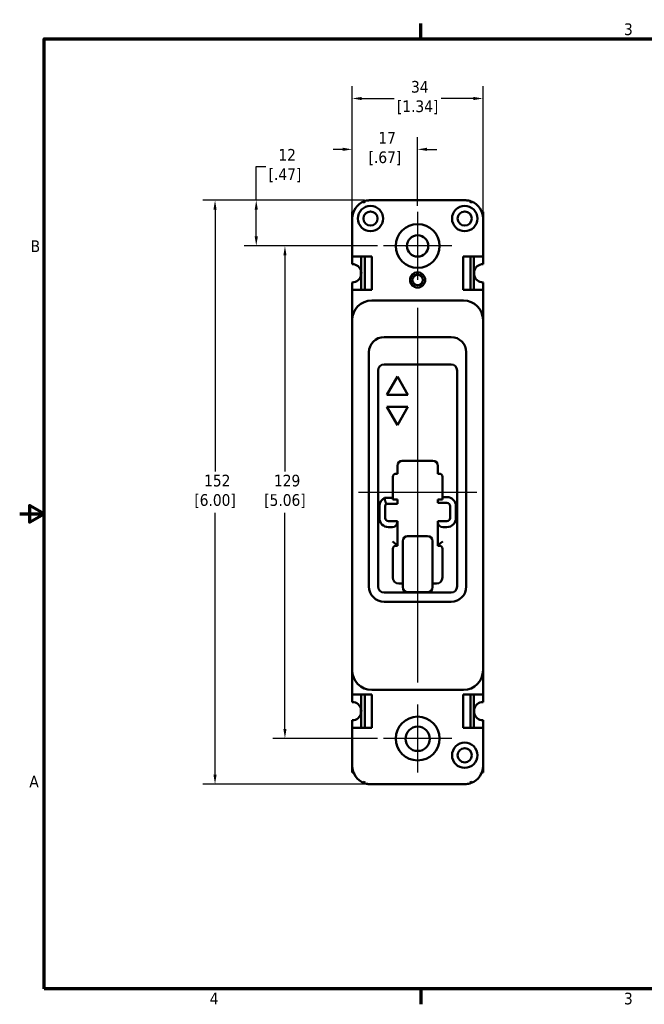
# Model space of a CAD drawing. Header units: inches. Extents: x 0.1 to 16.9, y 0.4 to 10.6.
# Tile 1 of 24: x 0.1 to 6.5, y 0.5 to 10.6. Entities that reach past the tile are written whole.
import ezdxf

# ---------------------------------------------------------------- set-up
doc = ezdxf.new("R2010")
doc.units = ezdxf.units.IN
doc.header["$MEASUREMENT"] = 0
for name, color, linetype, lineweight in [('Border (ANSI)', 7, 'Continuous', 70), ('Center Mark (ANSI)', 7, 'Continuous', 25), ('Centerline (ANSI)', 7, 'Continuous', 25), ('Dimension (ANSI)', 7, 'Continuous', 25), ('Visible (ANSI)', 7, 'Continuous', 50)]:
    doc.layers.add(name, color=color, linetype=linetype, lineweight=lineweight)
doc.styles.add('Note Text (ANSI)', font='tahoma.ttf')
doc.dimstyles.new('Default (ANSI)', dxfattribs={"dimtxt": 0.12, "dimasz": 0.098425, "dimexe": 0.125, "dimexo": 0.0625, "dimgap": 0.031496, "dimtad": 0, "dimtih": 1, "dimtoh": 1, "dimlfac": 25.4, "dimrnd": 1e-08, "dimzin": 12, "dimdsep": 46, "dimtxsty": 'Note Text (ANSI)', "dimcen": 0.09, "dimdle": 0.393701, "dimclrd": 256, "dimclre": 256, "dimclrt": 256, "dimadec": 0, "dimazin": 1, "dimtfac": 1, "dimtofl": 0, "dimtmove": 0, "dimatfit": 3, "dimfxl": 1, "dimtolj": 1, "dimtzin": 4, "dimlwd": -1, "dimlwe": -1, "dimarcsym": 0})

# ---------------------------------------------------------------- blocks, each defined once
blk = doc.blocks.new('Borders Default Border')
at = {"layer": 'Border (ANSI)'}
for p, q in [((4.25, 10.38), (4.25, 10.54)), ((4.25, 0.62), (4.25, 0.46))]:
    blk.add_line(p, q, dxfattribs=at)
at = {"layer": 'Border (ANSI)', "flags": 128}
for points in [[(0.38, 0.62), (0.38, 10.38), (16.62, 10.38), (16.62, 0.62), (0.38, 0.62)], [(0.13, 5.5), (0.38, 5.5), (0.23, 5.587), (0.23, 5.413), (0.38, 5.5)]]:
    blk.add_lwpolyline(points, dxfattribs=at)
at = {"layer": 'Border (ANSI)', "char_height": 0.12, "attachment_point": 7, "style": 'Note Text (ANSI)'}
for s, insert in [('3', (6.338, 10.417)), ('B', (0.243, 8.19)), ('A', (0.229, 2.69)), ('4', (2.083, 0.46)), ('3', (6.338, 0.457))]:
    blk.add_mtext(s, dxfattribs=dict(at, insert=insert))
blk = doc.blocks.new('*D6')
at = {"layer": 'Defpoints', "color": 0, "transparency": 16777216}
for p in [(4.89, 9.768), (3.546, 8.534), (4.89, 8.534)]:
    blk.add_point(p, dxfattribs=at)
at = {"layer": 'Dimension (ANSI)', "transparency": 16777216}
for p, q in [((3.546, 8.597), (3.546, 9.893)), ((4.89, 8.597), (4.89, 9.893)), ((3.644, 9.768), (3.976, 9.768)), ((4.791, 9.768), (4.459, 9.768))]:
    blk.add_line(p, q, dxfattribs=at)
for points in [[(3.644, 9.784), (3.644, 9.751), (3.546, 9.768)], [(4.791, 9.784), (4.791, 9.751), (4.89, 9.768)]]:
    blk.add_solid(points, dxfattribs=at)
at = {"layer": 'Dimension (ANSI)', "transparency": 16777216, "insert": (4.218, 9.948), "char_height": 0.12, "attachment_point": 2, "style": 'Note Text (ANSI)'}
blk.add_mtext('\\A1; 34\\P[1.34]', dxfattribs=at)
blk = doc.blocks.new('*D7')
at = {"layer": 'Defpoints', "color": 0, "transparency": 16777216}
for p in [(4.218, 9.245), (4.218, 8.603), (3.546, 8.534)]:
    blk.add_point(p, dxfattribs=at)
at = {"layer": 'Dimension (ANSI)', "transparency": 16777216}
for p, q in [((3.546, 8.597), (3.546, 9.37)), ((4.218, 8.666), (4.218, 9.37)), ((3.447, 9.245), (3.349, 9.245)), ((4.316, 9.245), (4.415, 9.245))]:
    blk.add_line(p, q, dxfattribs=at)
for points in [[(3.447, 9.262), (3.447, 9.229), (3.546, 9.245)], [(4.316, 9.262), (4.316, 9.229), (4.218, 9.245)]]:
    blk.add_solid(points, dxfattribs=at)
at = {"layer": 'Dimension (ANSI)', "transparency": 16777216, "insert": (3.882, 9.424), "char_height": 0.12, "attachment_point": 2, "style": 'Note Text (ANSI)'}
blk.add_mtext('\\A1; 17\\P[.67]', dxfattribs=at)
blk = doc.blocks.new('*D8')
at = {"layer": 'Defpoints', "color": 0, "transparency": 16777216}
for p in [(3.734, 8.722), (2.56, 8.253), (3.868, 8.253)]:
    blk.add_point(p, dxfattribs=at)
at = {"layer": 'Dimension (ANSI)', "transparency": 16777216}
for p, q in [((2.56, 8.722), (2.56, 9.069)), ((2.56, 9.069), (2.659, 9.069)), ((3.671, 8.722), (2.435, 8.722)), ((2.56, 8.352), (2.56, 8.624)), ((3.805, 8.253), (2.435, 8.253))]:
    blk.add_line(p, q, dxfattribs=at)
for points in [[(2.544, 8.624), (2.577, 8.624), (2.56, 8.722)], [(2.544, 8.352), (2.577, 8.352), (2.56, 8.253)]]:
    blk.add_solid(points, dxfattribs=at)
at = {"layer": 'Dimension (ANSI)', "transparency": 16777216, "insert": (2.855, 9.249), "char_height": 0.12, "attachment_point": 2, "style": 'Note Text (ANSI)'}
blk.add_mtext('\\A1; 12\\P[.47]', dxfattribs=at)
blk = doc.blocks.new('*D9')
at = {"layer": 'Defpoints', "color": 0, "transparency": 16777216}
for p in [(3.868, 8.253), (2.855, 3.191), (3.868, 3.191)]:
    blk.add_point(p, dxfattribs=at)
at = {"layer": 'Dimension (ANSI)', "transparency": 16777216}
for p, q in [((3.805, 8.253), (2.73, 8.253)), ((2.855, 8.155), (2.855, 5.934)), ((2.855, 3.29), (2.855, 5.511)), ((3.805, 3.191), (2.73, 3.191))]:
    blk.add_line(p, q, dxfattribs=at)
for points in [[(2.839, 8.155), (2.871, 8.155), (2.855, 8.253)], [(2.839, 3.29), (2.871, 3.29), (2.855, 3.191)]]:
    blk.add_solid(points, dxfattribs=at)
at = {"layer": 'Dimension (ANSI)', "transparency": 16777216, "insert": (2.855, 5.902), "char_height": 0.12, "attachment_point": 2, "style": 'Note Text (ANSI)'}
blk.add_mtext('\\A1; 129\\P[5.06]', dxfattribs=at)
blk = doc.blocks.new('*D10')
at = {"layer": 'Defpoints', "color": 0, "transparency": 16777216}
for p in [(3.734, 8.722), (2.137, 2.722), (3.734, 2.722)]:
    blk.add_point(p, dxfattribs=at)
at = {"layer": 'Dimension (ANSI)', "transparency": 16777216}
for p, q in [((3.671, 8.722), (2.012, 8.722)), ((2.137, 8.624), (2.137, 5.934)), ((2.137, 2.821), (2.137, 5.511)), ((3.671, 2.722), (2.012, 2.722))]:
    blk.add_line(p, q, dxfattribs=at)
for points in [[(2.12, 8.624), (2.153, 8.624), (2.137, 8.722)], [(2.12, 2.821), (2.153, 2.821), (2.137, 2.722)]]:
    blk.add_solid(points, dxfattribs=at)
at = {"layer": 'Dimension (ANSI)', "transparency": 16777216, "insert": (2.137, 5.902), "char_height": 0.12, "attachment_point": 2, "style": 'Note Text (ANSI)'}
blk.add_mtext('\\A1; 152\\P[6.00]', dxfattribs=at)

msp = doc.modelspace()

# ---------------------------------------------------------------- linework, layer by layer
at = {"layer": 'Center Mark (ANSI)', "linetype": 'Continuous'}
for p, q in [((4.218, 8.603), (4.218, 7.903)), ((4.568, 8.253), (3.868, 8.253)), ((4.218, 3.541), (4.218, 2.841)), ((4.568, 3.191), (3.868, 3.191))]:
    msp.add_line(p, q, dxfattribs=at)
at = {"layer": 'Centerline (ANSI)', "linetype": 'Continuous'}
for p, q in [((4.218, 7.616), (4.218, 3.766)), ((3.609, 5.722), (4.827, 5.722))]:
    msp.add_line(p, q, dxfattribs=at)
at = {"layer": 'Visible (ANSI)'}
for p, q in [((3.674, 8.691), (3.667, 8.71)), ((3.734, 8.722), (4.702, 8.722)), ((4.762, 8.691), (4.769, 8.71)), ((3.546, 8.602), (3.546, 8.534)), ((3.546, 8.602), (3.559, 8.602)), ((3.546, 8.602), (3.559, 8.602)), ((4.89, 8.602), (4.877, 8.602)), ((4.877, 8.602), (4.89, 8.602)), ((4.89, 8.602), (4.89, 8.534)), ((3.546, 8.534), (3.546, 8.144)), ((4.89, 8.144), (4.89, 8.534)), ((3.566, 8.144), (3.546, 8.144)), ((3.546, 8.066), (3.546, 8.144)), ((3.566, 8.144), (3.749, 8.144)), ((3.639, 8.144), (3.639, 7.986)), ((3.675, 8.144), (3.675, 7.8)), ((3.749, 8.144), (3.749, 7.8)), ((4.687, 7.8), (4.687, 8.144)), ((4.687, 8.144), (4.87, 8.144)), ((4.76, 7.8), (4.76, 8.144)), ((4.797, 7.986), (4.797, 8.144)), ((4.89, 8.144), (4.87, 8.144)), ((4.89, 8.144), (4.89, 8.066)), ((3.636, 8), (3.636, 7.945)), ((4.8, 7.945), (4.8, 8)), ((3.639, 7.959), (3.639, 7.8)), ((4.797, 7.8), (4.797, 7.959)), ((3.546, 7.8), (3.546, 7.878)), ((3.546, 7.8), (3.566, 7.8)), ((3.546, 7.8), (3.546, 7.491)), ((3.749, 7.8), (3.566, 7.8)), ((4.87, 7.8), (4.687, 7.8)), ((4.87, 7.8), (4.89, 7.8)), ((4.89, 7.878), (4.89, 7.8)), ((4.89, 7.491), (4.89, 7.8)), ((4.69, 7.691), (3.746, 7.691)), ((3.546, 7.491), (3.546, 3.891)), ((4.89, 3.891), (4.89, 7.491)), ((4.562, 7.316), (3.874, 7.316)), ((3.718, 7.16), (3.718, 4.753)), ((4.718, 4.753), (4.718, 7.16)), ((3.874, 7.035), (4.562, 7.035)), ((3.812, 4.753), (3.812, 6.973)), ((3.901, 6.723), (4.01, 6.912)), ((4.01, 6.912), (4.119, 6.723)), ((4.624, 6.973), (4.624, 4.753)), ((4.119, 6.723), (3.901, 6.723)), ((3.901, 6.598), (4.119, 6.598)), ((4.01, 6.41), (3.901, 6.598)), ((4.119, 6.598), (4.01, 6.41)), ((4.01, 5.912), (4.01, 5.994)), ((4.06, 6.044), (4.376, 6.044)), ((4.426, 5.994), (4.426, 5.912)), ((3.963, 5.663), (3.963, 5.88)), ((3.995, 5.912), (4.01, 5.912)), ((4.426, 5.912), (4.441, 5.912)), ((4.473, 5.88), (4.473, 5.672)), ((4.519, 5.672), (4.473, 5.672)), ((4.473, 5.672), (4.473, 5.646)), ((3.825, 5.58), (3.825, 5.457)), ((3.963, 5.663), (3.877, 5.663)), ((3.885, 5.456), (3.885, 5.58)), ((3.895, 5.603), (4.01, 5.603)), ((3.963, 5.646), (3.963, 5.663)), ((4.01, 5.646), (3.963, 5.646)), ((4.01, 5.603), (4.01, 5.646)), ((4.426, 5.646), (4.426, 5.612)), ((4.473, 5.646), (4.426, 5.646)), ((4.426, 5.612), (4.519, 5.612)), ((4.551, 5.58), (4.551, 5.456)), ((4.611, 5.456), (4.611, 5.58)), ((4.01, 5.424), (3.917, 5.424)), ((3.917, 5.364), (3.96, 5.364)), ((4.01, 5.414), (4.01, 5.424)), ((4.01, 5.172), (4.01, 5.414)), ((4.426, 5.424), (4.426, 5.414)), ((4.519, 5.424), (4.426, 5.424)), ((4.426, 5.414), (4.426, 5.172)), ((4.476, 5.364), (4.519, 5.364)), ((4.115, 5.271), (4.321, 5.271)), ((4.01, 5.172), (3.995, 5.187)), ((3.995, 5.172), (4.01, 5.172)), ((4.065, 5.218), (4.065, 4.979)), ((4.371, 4.979), (4.371, 5.218)), ((4.441, 5.187), (4.426, 5.172)), ((4.426, 5.172), (4.441, 5.172)), ((3.963, 4.846), (3.963, 5.14)), ((4.473, 5.14), (4.473, 4.846)), ((4.065, 4.979), (4.065, 4.745)), ((4.371, 4.745), (4.371, 4.979)), ((4.065, 4.784), (4.025, 4.784)), ((4.411, 4.784), (4.371, 4.784)), ((4.562, 4.691), (3.874, 4.691)), ((4.115, 4.695), (4.321, 4.695)), ((3.874, 4.597), (4.562, 4.597)), ((3.546, 3.891), (3.546, 3.644)), ((4.89, 3.644), (4.89, 3.891)), ((3.566, 3.644), (3.546, 3.644)), ((3.546, 3.566), (3.546, 3.644)), ((3.566, 3.644), (3.749, 3.644)), ((3.639, 3.486), (3.639, 3.644)), ((3.675, 3.3), (3.675, 3.644)), ((3.746, 3.691), (4.69, 3.691)), ((3.749, 3.644), (3.749, 3.3)), ((4.687, 3.3), (4.687, 3.644)), ((4.687, 3.644), (4.87, 3.644)), ((4.76, 3.644), (4.76, 3.3)), ((4.797, 3.644), (4.797, 3.486)), ((4.89, 3.644), (4.87, 3.644)), ((4.89, 3.644), (4.89, 3.566)), ((3.636, 3.445), (3.636, 3.5)), ((3.639, 3.3), (3.639, 3.459)), ((4.797, 3.459), (4.797, 3.3)), ((4.8, 3.5), (4.8, 3.445)), ((3.546, 3.3), (3.546, 3.378)), ((4.89, 3.378), (4.89, 3.3)), ((3.546, 3.3), (3.566, 3.3)), ((3.546, 3.3), (3.546, 2.91)), ((3.749, 3.3), (3.566, 3.3)), ((4.87, 3.3), (4.687, 3.3)), ((4.87, 3.3), (4.89, 3.3)), ((4.89, 2.91), (4.89, 3.3)), ((3.546, 2.842), (3.546, 2.91)), ((3.546, 2.842), (3.559, 2.842)), ((3.559, 2.842), (3.546, 2.842)), ((3.58, 2.842), (3.58, 2.842)), ((4.855, 2.842), (4.855, 2.842)), ((4.89, 2.842), (4.877, 2.842)), ((4.89, 2.842), (4.877, 2.842)), ((4.89, 2.842), (4.89, 2.91)), ((3.734, 2.722), (4.702, 2.722))]:
    msp.add_line(p, q, dxfattribs=at)
for centre, radius in [((3.734, 8.534), 0.13), ((3.734, 8.534), 0.073), ((4.702, 8.534), 0.13), ((4.702, 8.534), 0.073), ((4.218, 8.253), 0.225), ((4.218, 8.253), 0.11), ((4.218, 7.903), 0.078), ((4.218, 7.903), 0.055), ((4.218, 3.191), 0.225), ((4.218, 3.188), 0.125), ((4.702, 3.019), 0.13), ((4.702, 3.019), 0.073)]:
    msp.add_circle(centre, radius, dxfattribs=at)
for centre, radius, start, end in [((3.734, 8.534), 0.188, 110.8489, 180), ((4.702, 8.534), 0.188, 360, 69.1511), ((3.546, 7.972), 0.094, 8.3649, 90), ((4.89, 7.972), 0.094, 90, 171.6351), ((3.546, 7.972), 0.094, 270, 351.6351), ((3.546, 7.972), 0.094, 351.6351, 8.3649), ((4.89, 7.972), 0.094, 171.6351, 188.3649), ((4.89, 7.972), 0.094, 188.3649, 270), ((3.746, 7.491), 0.2, 90, 180), ((4.69, 7.491), 0.2, 0, 90), ((3.874, 7.16), 0.156, 90, 180), ((4.562, 7.16), 0.156, 0, 90), ((3.874, 6.973), 0.062, 90, 180), ((4.562, 6.973), 0.062, 0, 90), ((4.06, 5.994), 0.05, 90, 180), ((4.376, 5.994), 0.05, 0, 90), ((3.995, 5.88), 0.032, 90, 179.9999), ((4.441, 5.88), 0.032, 0, 90), ((4.519, 5.58), 0.092, 0, 90.0005), ((3.917, 5.58), 0.092, 115.5451, 179.9989), ((3.917, 5.58), 0.032, 134.0302, 179.997), ((4.519, 5.58), 0.032, 0, 90.0015), ((3.917, 5.456), 0.0918, 179.7789, 270.222), ((3.917, 5.456), 0.0318, 179.6716, 270.3297), ((3.96, 5.414), 0.05, 270, 0), ((4.476, 5.414), 0.05, 180, 270), ((4.519, 5.456), 0.092, 270, 0), ((4.519, 5.456), 0.032, 270, 0), ((3.995, 5.14), 0.032, 90, 180), ((4.441, 5.14), 0.032, 0, 90), ((4.025, 4.846), 0.062, 180, 270), ((4.411, 4.846), 0.062, 270, 0), ((3.874, 4.753), 0.156, 180, 270), ((3.874, 4.753), 0.062, 180, 270), ((4.115, 4.745), 0.05, 180, 270), ((4.321, 4.745), 0.05, 270, 0), ((4.562, 4.753), 0.062, 270, 0), ((4.562, 4.753), 0.156, 270, 0), ((3.746, 3.891), 0.2, 180, 270), ((4.69, 3.891), 0.2, 270, 0), ((3.546, 3.472), 0.094, 8.3649, 90), ((4.89, 3.472), 0.094, 90, 171.6351), ((3.546, 3.472), 0.094, 270, 351.6351), ((3.546, 3.472), 0.094, 351.6351, 8.3649), ((4.89, 3.472), 0.094, 171.6351, 188.3649), ((4.89, 3.472), 0.094, 188.3649, 270), ((3.734, 2.91), 0.188, 180, 249.1514), ((4.702, 2.91), 0.188, 290.8486, 0)]:
    msp.add_arc(centre, radius, start, end, dxfattribs=at)
for centre, major_axis, ratio, start_param, end_param in [((4.115, 5.218), (0, 0.0534), 0.936869, 0, 1.570796), ((4.321, 5.218), (0, 0.0534), 0.936869, 4.712389, 6.283185), ((3.674, 2.753), (-0.0071, -0.0187), 0.00001, 0.003828, 1.57271), ((4.762, 2.753), (0.0071, -0.0187), 0.00001, 0.000053, 1.570824)]:
    msp.add_ellipse(centre, major_axis=major_axis, ratio=ratio, start_param=start_param, end_param=end_param, dxfattribs=at)
for points, knots in [([(3.734, 8.722), (3.733, 8.722), (3.732, 8.722), (3.718, 8.722), (3.697, 8.72), (3.676, 8.714), (3.667, 8.71)], [-0.0078154, -0.0078154, -0.0078154, -0.0078154, 0, 0, 0.0857138, 0.1499991, 0.1499991, 0.1499991, 0.1499991]), ([(4.769, 8.71), (4.76, 8.714), (4.739, 8.72), (4.717, 8.722), (4.704, 8.722), (4.703, 8.722), (4.702, 8.722)], [0, 0, 0, 0, 0.0642803, 0.1499875, 0.1499875, 0.1578146, 0.1578146, 0.1578146, 0.1578146]), ([(3.96, 5.215), (3.96, 5.215), (3.96, 5.215), (3.966, 5.211), (3.972, 5.206), (3.984, 5.197), (3.99, 5.192), (3.995, 5.187)], [-0.5396831, -0.5396831, -0.5396831, -0.5396831, -0.5390546, -0.5390546, -0.4775026, -0.4775026, -0.4076576, -0.4076576, -0.4076576, -0.4076576]), ([(4.441, 5.187), (4.446, 5.192), (4.451, 5.197), (4.463, 5.206), (4.469, 5.211), (4.476, 5.215), (4.476, 5.215), (4.476, 5.215)], [-0.1196901, -0.1196901, -0.1196901, -0.1196901, -0.0560681, -0.0560681, 0, 0, 0.0005724, 0.0005724, 0.0005724, 0.0005724]), ([(3.667, 2.735), (3.676, 2.731), (3.696, 2.725), (3.718, 2.723), (3.731, 2.722), (3.732, 2.722), (3.734, 2.722)], [0, 0, 0, 0, 0.0634066, 0.1479486, 0.1479486, 0.1578716, 0.1578716, 0.1578716, 0.1578716]), ([(4.702, 2.722), (4.702, 2.722), (4.702, 2.722), (4.702, 2.722), (4.712, 2.722), (4.721, 2.723), (4.731, 2.725), (4.734, 2.725), (4.737, 2.726), (4.74, 2.726), (4.75, 2.728), (4.759, 2.731), (4.769, 2.735)], [-0.0009336, -0.0009336, -0.0009336, -0.0009336, 0, 0, 0, 0.0672421, 0.0672421, 0.0672421, 0.0896561, 0.0896561, 0.0896561, 0.1568983, 0.1568983, 0.1568983, 0.1568983])]:
    msp.add_open_spline(points, degree=3, knots=knots, dxfattribs=at)
msp.add_open_spline([(3.877, 5.663), (3.886, 5.625), (3.895, 5.603)], degree=2, dxfattribs=at)

# ---------------------------------------------------------------- block references
msp.add_blockref('Borders Default Border', (0, 0))

# ---------------------------------------------------------------- dimensions: what is measured, and where the dimension line sits
at = {"layer": 'Dimension (ANSI)'}
for base, p1, p2, angle, text, override, picture, middle in [((4.89, 9.768), (3.546, 8.534), (4.89, 8.534), 180, ' <>\\X[1.34]', {"dimtih": 0, "dimtoh": 0, "dimdec": 0, "dimlfac": 25.4, "dimpost": '\\X', "dimtp": 0, "dimtm": 0, "dimtdec": 2, "dimatfit": 1, "dimtvp": -0.25}, '*D6', (4.218, 9.768)), ((4.218, 9.245), (3.546, 8.534), (4.218, 8.603), 180, ' <>\\X[.67]', {"dimtih": 0, "dimtoh": 0, "dimdec": 0, "dimlfac": 25.4, "dimpost": '\\X', "dimtp": 0, "dimtm": 0, "dimtdec": 2, "dimtvp": -0.25}, '*D7', (3.882, 9.245)), ((2.56, 8.253), (3.734, 8.722), (3.868, 8.253), 270, ' <>\\X[.47]', {"dimdec": 0, "dimlfac": 25.4, "dimpost": '\\X', "dimtp": 0, "dimtm": 0, "dimtdec": 2, "dimatfit": 2, "dimtvp": -0.25}, '*D8', (2.855, 9.069)), ((2.137, 2.722), (3.734, 8.722), (3.734, 2.722), 270, ' <>\\X[6.00]', {"dimdec": 0, "dimlfac": 25.4, "dimpost": '\\X', "dimtp": 0, "dimtm": 0, "dimtdec": 2, "dimatfit": 1, "dimtvp": -0.25}, '*D10', (2.137, 5.722)), ((2.855, 3.191), (3.868, 8.253), (3.868, 3.191), 90, ' <>\\X[5.06]', {"dimdec": 0, "dimlfac": 25.4, "dimpost": '\\X', "dimtp": 0, "dimtm": 0, "dimtdec": 2, "dimatfit": 1, "dimtvp": -0.25}, '*D9', (2.855, 5.722))]:
    dim = msp.add_linear_dim(base=base, p1=p1, p2=p2, angle=angle, text=text, dimstyle='Default (ANSI)', override=override, dxfattribs=at)
    dim.commit()
    dim.dimension.update_dxf_attribs({"geometry": picture, "text_midpoint": middle, "dimtype": 160})

doc.saveas('drawing.dxf')
